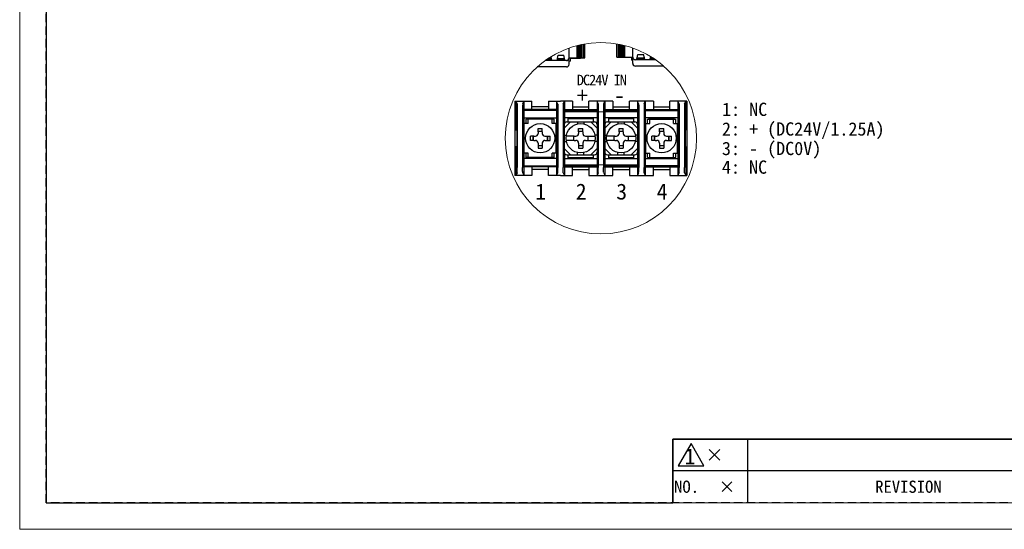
# Model space of a CAD drawing. Header units: millimetres. Extents: x 313 to 928, y 5 to 290.
# Tile 1 of 9: x 525 to 710, y 5 to 101. Entities that reach past the tile are written whole.
import ezdxf
from ezdxf.enums import TextEntityAlignment as Align

# ---------------------------------------------------------------- set-up
doc = ezdxf.new("R2010")
doc.units = ezdxf.units.MM
doc.header["$LTSCALE"] = 0.25
doc.linetypes.add('HIDDEN', pattern=[9.525, 6.35, -3.175])
doc.layers.add('AM_0 プロファイル（中）', color=7, linetype='Continuous')
doc.layers.add('FORM', color=7, linetype='Continuous')
for name, color, linetype, lineweight in [('DIMENSION', 6, 'Continuous', 9), ('OUTPUT HARNESS', 7, 'Continuous', 20), ('PANEL', 7, 'Continuous', 20), ('TXT1', 5, 'Continuous', 15)]:
    doc.layers.add(name, color=color, linetype=linetype, lineweight=lineweight)
doc.layers.add('EMPTY LINE', color=252, linetype='Continuous', lineweight=0, plot=False)
doc.styles.get("Standard").update_dxf_attribs({"font": 'arial.ttf'})
doc.styles.add('takachi1', font='msgothic.ttc', dxfattribs={"height": 2.5})
doc.styles.add('VS Standard', font='msgothic.ttc', dxfattribs={"height": 3})
doc.styles.add('VS Standard(小)', font='txt', dxfattribs={"height": 2.4})

# ---------------------------------------------------------------- blocks, each defined once
blk = doc.blocks.new('表題欄金物用_ver2.0.0')
at = {"layer": 'FORM', "color": 0}
for p, q in [((-272, 23), (-286, 23)), ((-286, 23), (-286, 17)), ((-211, 23), (-272, 23)), ((-272, 23), (-272, 17)), ((-279.19, 21), (-277.19, 19)), ((-279.19, 19), (-277.19, 21)), ((-286, 17), (-286, 11)), ((-272, 17), (-286, 17)), ((-272, 17), (-272, 11)), ((-211, 17), (-272, 17))]:
    blk.add_line(p, q, dxfattribs=at)
at = {"layer": 'FORM', "color": 0, "lineweight": 15}
blk.add_line((-191, 11), (-286, 11), dxfattribs=at)
at = {"layer": 'FORM', "color": 0}
blk.add_lwpolyline([(-282.58, 22.13), (-285.01, 17.93), (-280.16, 17.93)], close=True, dxfattribs=at)
at = {"layer": 'FORM', "color": 0, "insert": (-282.79, 19.73), "char_height": 3, "attachment_point": 5, "style": 'VS Standard'}
blk.add_mtext('1', dxfattribs=at)
at = {"layer": 'FORM', "color": 0, "char_height": 2.3, "attachment_point": 5, "style": 'VS Standard'}
for s, insert, width in [('NO.', (-283.44, 14), 14), ('\\pxi-3,l4,t4;×^I', (-276.99, 14), 14), ('REVISION', (-241.67, 14), 46)]:
    blk.add_mtext(s, dxfattribs=dict(at, insert=insert, width=width))
at = {"layer": 'FORM', "color": 0}
for tag, height, style, p in [('材料', 2.8, 'VS Standard', (-133, 38.5)), ('一般面取', 2.8, 'VS Standard', (-57, 38.5)), ('処理', 2.8, 'VS Standard', (-133, 34.5)), ('仕上', 2.8, 'VS Standard', (-57, 34.5)), ('処理接点', 2.8, 'VS Standard', (-133, 30.5)), ('偏芯', 2.8, 'VS Standard', (-57, 30.5)), ('一般公差', 2.4, 'VS Standard(小)', (-106, 26.31)), ('適用（機種名）', 3.6, 'VS Standard', (-44.75, 24.75)), ('角度', 2.4, 'VS Standard(小)', (-106, 21.94)), ('SCALE', 2.4, 'VS Standard(小)', (-106, 17.56)), ('NAME', 3.5, 'VS Standard', (-44.75, 18.5)), ('DRAW_NO.', 3.5, 'VS Standard', (-44.75, 13.5)), ('DATE', 2.4, 'VS Standard(小)', (-106, 13.19))]:
    blk.add_attdef(tag, text='', height=height, dxfattribs=dict(at, style=style)).set_placement(p, align=Align.MIDDLE_CENTER)
at = {"layer": 'FORM', "color": 0, "style": 'VS Standard'}
for tag, p in [('APPROVED', (-182.5, 15.06)), ('CHECKED', (-167.5, 15.18)), ('DESIGNED', (-152.5, 15.09)), ('DRAWN', (-137.5, 15.23))]:
    blk.add_attdef(tag, text='', height=4.5, dxfattribs=at).set_placement(p, align=Align.BOTTOM_CENTER)

msp = doc.modelspace()

# ---------------------------------------------------------------- linework, layer by layer
at = {"layer": 'AM_0 プロファイル（中）'}
for p, q in [((618.2405, 85.622), (621.4505, 85.622)), ((618.2405, 85.622), (618.2405, 71.622)), ((618.4555, 85.622), (618.4555, 80.222)), ((619.9255, 85.622), (619.9255, 80.222)), ((621.4505, 84.022), (621.4505, 85.622)), ((624.5505, 85.622), (624.5505, 84.022)), ((624.5505, 85.622), (626.8105, 85.622)), ((626.0755, 85.622), (626.0755, 80.222)), ((629.0705, 85.622), (626.8105, 85.622)), ((627.5455, 85.622), (627.5455, 81.3781)), ((629.0705, 85.622), (629.0705, 84.022)), ((632.1705, 84.022), (632.1705, 85.622)), ((634.4305, 85.622), (632.1705, 85.622)), ((633.6955, 85.622), (633.6955, 81.3781)), ((636.6905, 85.622), (634.4305, 85.622)), ((635.1655, 85.622), (635.1655, 81.3781)), ((636.6905, 85.622), (636.6905, 84.022)), ((639.7905, 84.022), (639.7905, 85.622)), ((642.0505, 85.622), (639.7905, 85.622)), ((641.3155, 85.622), (641.3155, 81.3781)), ((644.3105, 85.622), (642.0505, 85.622)), ((642.7855, 85.622), (642.7855, 80.222)), ((644.3105, 85.622), (644.3105, 84.022)), ((647.4105, 84.022), (647.4105, 85.622)), ((650.6205, 85.622), (647.4105, 85.622)), ((648.9355, 85.622), (648.9355, 80.222)), ((650.4055, 85.622), (650.4055, 80.222)), ((650.6205, 85.622), (650.6205, 71.622)), ((618.4555, 84.022), (618.2405, 84.022)), ((618.4555, 83.822), (618.2405, 83.822)), ((626.0755, 84.022), (619.9255, 84.022)), ((626.0755, 83.822), (619.9255, 83.822)), ((624.5505, 84.522), (621.4505, 84.522)), ((627.5455, 84.022), (633.6955, 84.022)), ((627.5455, 83.822), (633.6955, 83.822)), ((629.0705, 84.522), (632.1705, 84.522)), ((635.1655, 84.022), (641.3155, 84.022)), ((635.1655, 83.822), (641.3155, 83.822)), ((636.6905, 84.522), (639.7905, 84.522)), ((642.7855, 84.022), (648.9355, 84.022)), ((642.7855, 83.822), (648.9355, 83.822)), ((644.3105, 84.522), (647.4105, 84.522)), ((650.4055, 84.022), (650.6205, 84.022)), ((650.4055, 83.822), (650.6205, 83.822)), ((618.2405, 80.222), (618.5805, 80.222)), ((618.5805, 80.222), (618.5805, 77.022)), ((620.0005, 80.222), (619.8005, 80.222)), ((619.8005, 80.222), (619.8005, 77.022)), ((626.0005, 80.222), (626.2005, 80.222)), ((626.2005, 80.222), (626.2005, 77.022)), ((627.5205, 80.222), (627.4205, 80.222)), ((627.4205, 80.222), (627.4205, 77.022)), ((633.7205, 80.222), (633.8205, 80.222)), ((633.8205, 80.222), (633.8205, 77.022)), ((635.1405, 80.222), (635.0405, 80.222)), ((635.0405, 80.222), (635.0405, 77.022)), ((641.3405, 80.222), (641.4405, 80.222)), ((641.4405, 80.222), (641.4405, 77.022)), ((642.8605, 80.222), (642.6605, 80.222)), ((642.6605, 80.222), (642.6605, 77.022)), ((648.8605, 80.222), (649.0605, 80.222)), ((649.0605, 80.222), (649.0605, 77.022)), ((650.6205, 80.222), (650.2805, 80.222)), ((650.2805, 80.222), (650.2805, 77.022)), ((618.5805, 77.022), (618.2405, 77.022)), ((618.4555, 77.022), (618.4555, 71.622)), ((619.8005, 77.022), (620.0005, 77.022)), ((619.9255, 77.022), (619.9255, 71.622)), ((626.2005, 77.022), (626.0005, 77.022)), ((626.0755, 77.022), (626.0755, 71.622)), ((627.4205, 77.022), (627.5205, 77.022)), ((633.8205, 77.022), (633.7205, 77.022)), ((635.0405, 77.022), (635.1405, 77.022)), ((641.4405, 77.022), (641.3405, 77.022)), ((642.6605, 77.022), (642.8605, 77.022)), ((642.7855, 77.022), (642.7855, 71.622)), ((649.0605, 77.022), (648.8605, 77.022)), ((648.9355, 77.022), (648.9355, 71.622)), ((650.2805, 77.022), (650.6205, 77.022)), ((650.4055, 77.022), (650.4055, 71.622)), ((627.5455, 75.8659), (627.5455, 71.622)), ((633.6955, 75.8659), (633.6955, 71.622)), ((635.1655, 75.8659), (635.1655, 71.622)), ((641.3155, 75.8659), (641.3155, 71.622)), ((618.4555, 73.422), (618.2405, 73.422)), ((618.2405, 73.222), (618.4555, 73.222)), ((619.9255, 73.422), (626.0755, 73.422)), ((626.0755, 73.222), (619.9255, 73.222)), ((621.4505, 73.222), (621.4505, 71.622)), ((624.5505, 72.722), (621.4505, 72.722)), ((624.5505, 71.622), (624.5505, 73.222)), ((633.6955, 73.422), (627.5455, 73.422)), ((627.5455, 73.222), (633.6955, 73.222)), ((629.0705, 71.622), (629.0705, 73.222)), ((629.0705, 72.722), (632.1705, 72.722)), ((632.1705, 73.222), (632.1705, 71.622)), ((641.3155, 73.422), (635.1655, 73.422)), ((635.1655, 73.222), (641.3155, 73.222)), ((636.6905, 71.622), (636.6905, 73.222)), ((636.6905, 72.722), (639.7905, 72.722)), ((639.7905, 73.222), (639.7905, 71.622)), ((648.9355, 73.422), (642.7855, 73.422)), ((642.7855, 73.222), (648.9355, 73.222)), ((644.3105, 71.622), (644.3105, 73.222)), ((644.3105, 72.722), (647.4105, 72.722)), ((647.4105, 73.222), (647.4105, 71.622)), ((650.4055, 73.422), (650.6205, 73.422)), ((650.6205, 73.222), (650.4055, 73.222)), ((621.4505, 71.622), (618.2405, 71.622)), ((626.8105, 71.622), (624.5505, 71.622)), ((626.8105, 71.622), (629.0705, 71.622)), ((632.1705, 71.622), (634.4305, 71.622)), ((634.4305, 71.622), (636.6905, 71.622)), ((639.7905, 71.622), (642.0505, 71.622)), ((642.0505, 71.622), (644.3105, 71.622)), ((647.4105, 71.622), (650.6205, 71.622))]:
    msp.add_line(p, q, dxfattribs=at)
at = {"layer": 'AM_0 プロファイル（中）', "color": 0}
for p, q in [((618.6612, 85.1178), (618.4555, 85.622)), ((619.7197, 85.1178), (619.9255, 85.622)), ((626.2812, 85.1178), (626.0755, 85.622)), ((627.3397, 85.1178), (627.5455, 85.622)), ((633.9012, 85.1178), (633.6955, 85.622)), ((634.9597, 85.1178), (635.1655, 85.622)), ((641.5212, 85.1178), (641.3155, 85.622)), ((642.5797, 85.1178), (642.7855, 85.622)), ((649.1412, 85.1178), (648.9355, 85.622)), ((650.1997, 85.1178), (650.4055, 85.622)), ((618.6612, 72.1262), (618.4555, 71.622)), ((619.7197, 72.1262), (619.9255, 71.622)), ((626.2812, 72.1262), (626.0755, 71.622)), ((627.3397, 72.1262), (627.5455, 71.622)), ((633.9012, 72.1262), (633.6955, 71.622)), ((634.9597, 72.1262), (635.1655, 71.622)), ((641.5212, 72.1262), (641.3155, 71.622)), ((642.5797, 72.1262), (642.7855, 71.622)), ((649.1412, 72.1262), (648.9355, 71.622)), ((650.1997, 72.1262), (650.4055, 71.622))]:
    msp.add_line(p, q, dxfattribs=at)
at = {"layer": 'AM_0 プロファイル（中）', "color": 0, "linetype": 'Continuous'}
for p, q in [((618.6905, 84.122), (618.6905, 73.122)), ((619.6905, 84.122), (619.6905, 73.122)), ((626.3105, 84.122), (626.3105, 73.122)), ((627.3105, 84.122), (627.3105, 73.122)), ((633.9305, 84.122), (633.9305, 73.122)), ((634.9305, 84.122), (634.9305, 73.122)), ((641.5505, 84.122), (641.5505, 73.122)), ((642.5505, 84.122), (642.5505, 73.122)), ((649.1705, 84.122), (649.1705, 73.122)), ((650.1705, 84.122), (650.1705, 73.122))]:
    msp.add_line(p, q, dxfattribs=at)
at = {"layer": 'AM_0 プロファイル（中）', "ltscale": 0.5}
for p, q in [((619.9255, 82.447), (626.0755, 82.447)), ((625.6505, 82.222), (620.3505, 82.222)), ((620.3505, 81.422), (620.3505, 82.222)), ((620.6755, 82.447), (620.6755, 82.2159)), ((620.6755, 82.272), (625.3255, 82.272)), ((620.7505, 81.422), (620.7505, 82.222)), ((625.2505, 81.422), (625.2505, 82.222)), ((625.3255, 82.2295), (625.3255, 82.447)), ((625.6505, 81.422), (625.6505, 82.222)), ((628.7205, 81.722), (627.5205, 80.522)), ((633.6955, 82.447), (627.5455, 82.447)), ((628.0205, 81.722), (633.2205, 81.722)), ((628.2955, 81.715), (628.2955, 82.447)), ((632.9455, 82.272), (628.2955, 82.272)), ((630.0205, 81.722), (630.0205, 81.3058)), ((631.2205, 81.722), (631.2205, 81.3058)), ((633.7205, 80.522), (632.5205, 81.722)), ((632.9455, 82.447), (632.9455, 81.7215)), ((636.3405, 81.722), (635.1405, 80.522)), ((641.3155, 82.447), (635.1655, 82.447)), ((635.6405, 81.722), (640.8405, 81.722)), ((635.9155, 81.715), (635.9155, 82.447)), ((640.5655, 82.272), (635.9155, 82.272)), ((637.6405, 81.722), (637.6405, 81.3058)), ((638.8405, 81.722), (638.8405, 81.3058)), ((641.3405, 80.522), (640.1405, 81.722)), ((640.5655, 82.447), (640.5655, 81.7215)), ((648.9355, 82.447), (642.7855, 82.447)), ((643.2105, 82.222), (648.5105, 82.222)), ((643.2105, 81.422), (643.2105, 82.222)), ((643.5355, 82.2295), (643.5355, 82.447)), ((648.1855, 82.272), (643.5355, 82.272)), ((643.6105, 81.422), (643.6105, 82.222)), ((648.1105, 81.422), (648.1105, 82.222)), ((648.1855, 82.447), (648.1855, 82.2159)), ((648.5105, 81.422), (648.5105, 82.222)), ((620.0005, 75.822), (620.0005, 81.422)), ((620.7505, 81.422), (620.0005, 81.422)), ((622.6005, 79.822), (622.6005, 80.472)), ((622.6005, 80.472), (623.4005, 80.472)), ((622.6005, 79.972), (623.4005, 79.972)), ((622.6005, 79.822), (622.6005, 79.522)), ((623.4005, 79.822), (623.4005, 80.472)), ((623.4005, 79.822), (623.4005, 79.522)), ((626.0005, 81.422), (625.2505, 81.422)), ((626.0005, 75.822), (626.0005, 81.422)), ((627.5205, 81.222), (627.5205, 76.022)), ((630.2205, 79.822), (630.2205, 80.472)), ((630.2205, 80.472), (631.0205, 80.472)), ((630.2205, 79.972), (631.0205, 79.972)), ((630.2205, 79.822), (630.2205, 79.522)), ((631.0205, 79.822), (631.0205, 80.472)), ((631.0205, 79.822), (631.0205, 79.522)), ((633.7205, 81.222), (633.7205, 76.022)), ((635.1405, 81.222), (635.1405, 76.022)), ((637.8405, 79.822), (637.8405, 80.472)), ((637.8405, 80.472), (638.6405, 80.472)), ((637.8405, 79.972), (638.6405, 79.972)), ((637.8405, 79.822), (637.8405, 79.522)), ((638.6405, 79.822), (638.6405, 80.472)), ((638.6405, 79.822), (638.6405, 79.522)), ((641.3405, 81.222), (641.3405, 76.022)), ((642.8605, 75.822), (642.8605, 81.422)), ((642.8605, 81.422), (643.6105, 81.422)), ((645.4605, 79.822), (645.4605, 80.472)), ((645.4605, 80.472), (646.2605, 80.472)), ((645.4605, 79.972), (646.2605, 79.972)), ((645.4605, 79.822), (645.4605, 79.522)), ((646.2605, 79.822), (646.2605, 80.472)), ((646.2605, 79.822), (646.2605, 79.522)), ((648.1105, 81.422), (648.8605, 81.422)), ((648.8605, 75.822), (648.8605, 81.422)), ((621.8005, 79.022), (621.1505, 79.022)), ((621.1505, 78.222), (621.1505, 79.022)), ((621.8005, 78.222), (621.1505, 78.222)), ((621.6505, 79.022), (621.6505, 78.222)), ((621.6505, 78.222), (621.6505, 79.022)), ((621.8005, 79.022), (622.1005, 79.022)), ((621.8005, 79.022), (622.1005, 79.022)), ((621.8005, 78.222), (622.1005, 78.222)), ((621.8005, 78.222), (622.1005, 78.222)), ((623.9005, 79.022), (624.2005, 79.022)), ((623.9005, 79.022), (624.2005, 79.022)), ((623.9005, 78.222), (624.2005, 78.222)), ((623.9005, 78.222), (624.2005, 78.222)), ((624.2005, 79.022), (624.8505, 79.022)), ((624.2005, 78.222), (624.8505, 78.222)), ((624.3505, 79.022), (624.3505, 78.222)), ((624.3505, 78.222), (624.3505, 79.022)), ((624.8505, 78.222), (624.8505, 79.022)), ((627.5205, 79.222), (627.9367, 79.222)), ((627.5205, 78.022), (627.9367, 78.022)), ((629.4205, 79.022), (627.8997, 79.022)), ((629.4205, 78.222), (627.8997, 78.222)), ((629.2705, 79.022), (629.2705, 78.222)), ((629.4205, 79.022), (629.7205, 79.022)), ((629.4205, 78.222), (629.7205, 78.222)), ((631.5205, 79.022), (631.8205, 79.022)), ((631.5205, 78.222), (631.8205, 78.222)), ((631.8205, 79.022), (633.3412, 79.022)), ((631.8205, 78.222), (633.3412, 78.222)), ((631.9705, 79.022), (631.9705, 78.222)), ((633.7205, 79.222), (633.3042, 79.222)), ((633.7205, 78.022), (633.3042, 78.022)), ((635.1405, 79.222), (635.5567, 79.222)), ((635.1405, 78.022), (635.5567, 78.022)), ((637.0405, 79.022), (635.5197, 79.022)), ((637.0405, 78.222), (635.5197, 78.222)), ((636.8905, 79.022), (636.8905, 78.222)), ((637.0405, 79.022), (637.3405, 79.022)), ((637.0405, 78.222), (637.3405, 78.222)), ((639.1405, 79.022), (639.4405, 79.022)), ((639.1405, 78.222), (639.4405, 78.222)), ((639.4405, 79.022), (640.9612, 79.022)), ((639.4405, 78.222), (640.9612, 78.222)), ((639.5905, 79.022), (639.5905, 78.222)), ((641.3405, 79.222), (640.9242, 79.222)), ((641.3405, 78.022), (640.9242, 78.022)), ((644.6605, 79.022), (644.0105, 79.022)), ((644.0105, 78.222), (644.0105, 79.022)), ((644.6605, 78.222), (644.0105, 78.222)), ((644.5105, 79.022), (644.5105, 78.222)), ((644.5105, 78.222), (644.5105, 79.022)), ((644.6605, 79.022), (644.9605, 79.022)), ((644.6605, 79.022), (644.9605, 79.022)), ((644.6605, 78.222), (644.9605, 78.222)), ((644.6605, 78.222), (644.9605, 78.222)), ((646.7605, 79.022), (647.0605, 79.022)), ((646.7605, 79.022), (647.0605, 79.022)), ((646.7605, 78.222), (647.0605, 78.222)), ((646.7605, 78.222), (647.0605, 78.222)), ((647.0605, 79.022), (647.7105, 79.022)), ((647.0605, 78.222), (647.7105, 78.222)), ((647.2105, 79.022), (647.2105, 78.222)), ((647.2105, 78.222), (647.2105, 79.022)), ((647.7105, 78.222), (647.7105, 79.022)), ((622.6005, 77.722), (622.6005, 77.422)), ((622.6005, 77.422), (622.6005, 76.772)), ((622.6005, 77.272), (623.4005, 77.272)), ((622.6005, 76.772), (623.4005, 76.772)), ((623.4005, 77.722), (623.4005, 77.422)), ((623.4005, 77.422), (623.4005, 76.772)), ((627.5205, 76.722), (628.7205, 75.522)), ((630.2205, 77.722), (630.2205, 77.422)), ((630.2205, 77.422), (630.2205, 76.772)), ((630.2205, 77.272), (631.0205, 77.272)), ((630.2205, 76.772), (631.0205, 76.772)), ((631.0205, 77.722), (631.0205, 77.422)), ((631.0205, 77.422), (631.0205, 76.772)), ((632.5205, 75.522), (633.7205, 76.722)), ((635.1405, 76.722), (636.3405, 75.522)), ((637.8405, 77.722), (637.8405, 77.422)), ((637.8405, 77.422), (637.8405, 76.772)), ((637.8405, 77.272), (638.6405, 77.272)), ((637.8405, 76.772), (638.6405, 76.772)), ((638.6405, 77.722), (638.6405, 77.422)), ((638.6405, 77.422), (638.6405, 76.772)), ((640.1405, 75.522), (641.3405, 76.722)), ((645.4605, 77.722), (645.4605, 77.422)), ((645.4605, 77.422), (645.4605, 76.772)), ((645.4605, 77.272), (646.2605, 77.272)), ((645.4605, 76.772), (646.2605, 76.772)), ((646.2605, 77.722), (646.2605, 77.422)), ((646.2605, 77.422), (646.2605, 76.772)), ((626.0755, 74.797), (619.9255, 74.797)), ((620.7505, 75.822), (620.0005, 75.822)), ((620.3505, 75.022), (620.3505, 75.822)), ((625.6505, 75.022), (620.3505, 75.022)), ((620.6755, 75.0181), (620.6755, 74.797)), ((625.3255, 74.972), (620.6755, 74.972)), ((620.7505, 75.022), (620.7505, 75.822)), ((626.0005, 75.822), (625.2505, 75.822)), ((625.2505, 75.022), (625.2505, 75.822)), ((625.3255, 74.797), (625.3255, 75.0104)), ((625.6505, 75.022), (625.6505, 75.822)), ((627.5455, 74.797), (633.6955, 74.797)), ((628.0205, 75.522), (633.2205, 75.522)), ((628.2955, 74.797), (628.2955, 75.521)), ((628.2955, 74.972), (632.9455, 74.972)), ((630.0205, 75.522), (630.0205, 75.9383)), ((631.2205, 75.522), (631.2205, 75.9383)), ((632.9455, 75.521), (632.9455, 74.797)), ((635.1655, 74.797), (641.3155, 74.797)), ((635.6405, 75.522), (640.8405, 75.522)), ((635.9155, 74.797), (635.9155, 75.521)), ((635.9155, 74.972), (640.5655, 74.972)), ((637.6405, 75.522), (637.6405, 75.9383)), ((638.8405, 75.522), (638.8405, 75.9383)), ((640.5655, 75.521), (640.5655, 74.797)), ((642.7855, 74.797), (648.9355, 74.797)), ((642.8605, 75.822), (643.6105, 75.822)), ((643.2105, 75.022), (643.2105, 75.822)), ((643.2105, 75.022), (648.5105, 75.022)), ((643.5355, 74.797), (643.5355, 75.0104)), ((643.5355, 74.972), (648.1855, 74.972)), ((643.6105, 75.022), (643.6105, 75.822)), ((648.1105, 75.022), (648.1105, 75.822)), ((648.1105, 75.822), (648.8605, 75.822)), ((648.1855, 75.0181), (648.1855, 74.797)), ((648.5105, 75.022), (648.5105, 75.822))]:
    msp.add_line(p, q, dxfattribs=at)
for centre in [(623.0005, 78.622), (630.6205, 78.622), (638.2405, 78.622), (645.8605, 78.622)]:
    msp.add_circle(centre, 2.75, dxfattribs=at)
for centre, start, end in [((628.0205, 81.222), 89.999982, 179.999964), ((633.2205, 81.222), 0, 89.999982), ((635.6405, 81.222), 89.999982, 179.999964), ((640.8405, 81.222), 0, 89.999982), ((622.1005, 79.522), 270.000018, 0), ((622.1005, 77.722), 0, 89.999982), ((623.9005, 79.522), 179.999964, 270.000001), ((623.9005, 77.722), 89.999982, 179.999964), ((629.7205, 79.522), 270.000018, 0), ((629.7205, 77.722), 0, 89.999982), ((631.5205, 79.522), 179.999964, 270.000001), ((631.5205, 77.722), 89.999982, 179.999964), ((637.3405, 79.522), 270.000018, 0), ((637.3405, 77.722), 0, 89.999982), ((639.1405, 79.522), 179.999964, 270.000001), ((639.1405, 77.722), 89.999982, 179.999964), ((644.9605, 79.522), 270.000018, 0), ((644.9605, 77.722), 0, 89.999982), ((646.7605, 79.522), 179.999964, 270.000001), ((646.7605, 77.722), 89.999982, 179.999964), ((628.0205, 76.022), 179.999964, 270.000001), ((633.2205, 76.022), 270.000018, 0), ((635.6405, 76.022), 179.999964, 270.000001), ((640.8405, 76.022), 270.000018, 0)]:
    msp.add_arc(centre, 0.5, start, end, dxfattribs=at)
at = {"layer": 'AM_0 プロファイル（中）', "color": 0, "extrusion": (0, 0, -1)}
for centre, major_axis in [((618.6583, 84.122), (0, -1)), ((626.2783, 84.122), (0, -1)), ((633.8983, 84.122), (0, -1)), ((641.5183, 84.122), (0, -1)), ((649.1383, 84.122), (0, -1)), ((619.7227, 73.122), (0, 1)), ((627.3427, 73.122), (0, 1)), ((634.9627, 73.122), (0, 1)), ((642.5827, 73.122), (0, 1)), ((650.2027, 73.122), (0, 1))]:
    msp.add_ellipse(centre, major_axis=major_axis, ratio=0.03219178, start_param=3.23353226, end_param=4.71238898, dxfattribs=at)
at = {"layer": 'AM_0 プロファイル（中）', "color": 0}
for centre, major_axis in [((619.7227, 84.122), (0, -1)), ((627.3427, 84.122), (0, -1)), ((634.9627, 84.122), (0, -1)), ((642.5827, 84.122), (0, -1)), ((650.2027, 84.122), (0, -1)), ((618.6583, 73.122), (0, 1)), ((626.2783, 73.122), (0, 1)), ((633.8983, 73.122), (0, 1)), ((641.5183, 73.122), (0, 1)), ((649.1383, 73.122), (0, 1))]:
    msp.add_ellipse(centre, major_axis=major_axis, ratio=0.03219178, start_param=3.23353226, end_param=4.71238898, dxfattribs=at)
at = {"layer": 'DIMENSION'}
msp.add_circle((634.4305, 78.622), 18, dxfattribs=at)
at = {"layer": 'EMPTY LINE'}
for p, q in [((525, 290), (525, 5)), ((525, 5), (928, 5))]:
    msp.add_line(p, q, dxfattribs=at)
at = {"layer": 'FORM', "linetype": 'HIDDEN'}
msp.add_lwpolyline([(530, 285), (923, 285), (923, 10), (530, 10)], close=True, dxfattribs=at)
at = {"layer": 'FORM'}
msp.add_lwpolyline([(530, 285), (530, 10), (648, 10), (648, 22), (743, 22), (743, 39.5), (923, 39.5), (923, 285), (530, 285)], close=True, dxfattribs=at)
at = {"layer": 'OUTPUT HARNESS', "linetype": 'Continuous', "lineweight": 25}
for p, q in [((628.4305, 92.545), (628.4305, 95.5926)), ((629.9305, 93.745), (629.9305, 96.0504)), ((630.1835, 93.745), (630.1835, 96.1138)), ((630.4211, 93.745), (630.4211, 96.1698)), ((630.6586, 93.745), (630.6586, 96.2224)), ((630.8566, 93.745), (630.8566, 96.2637)), ((631.147, 93.745), (631.147, 96.32)), ((631.4305, 93.745), (631.4305, 96.3703)), ((637.4305, 93.9006), (637.4305, 96.3703)), ((637.4305, 93.9006), (637.4305, 96.3703)), ((637.714, 93.9006), (637.714, 96.32)), ((638.0043, 93.9006), (638.0043, 96.2637)), ((638.2023, 93.9006), (638.2023, 96.2224)), ((638.4399, 93.9006), (638.4399, 96.1698)), ((638.6774, 93.9006), (638.6774, 96.1138)), ((638.9305, 93.9006), (638.9305, 96.0504)), ((640.4305, 92.7006), (640.4305, 95.5926)), ((627.9305, 93.245), (623.9343, 93.245)), ((624.2331, 93.4549), (625.1064, 93.4549)), ((624.4836, 93.624), (625.1064, 93.624)), ((625.1064, 93.624), (625.0208, 93.9667)), ((625.1064, 93.4549), (625.1064, 93.624)), ((625.2825, 93.245), (625.1064, 93.4549)), ((626.0784, 93.245), (626.2545, 93.4549)), ((626.2545, 93.624), (626.4095, 94.2443)), ((626.2545, 93.4549), (626.2545, 93.624)), ((626.2545, 93.624), (627.6064, 93.624)), ((626.2545, 93.4549), (627.6064, 93.4549)), ((626.4095, 94.2443), (627.4514, 94.2443)), ((627.6064, 93.624), (627.4514, 94.2443)), ((627.6064, 93.4549), (627.6064, 93.624)), ((627.7825, 93.245), (627.6064, 93.4549)), ((628.4305, 93.745), (631.4305, 93.745)), ((637.4305, 93.9006), (640.4305, 93.9006)), ((644.7064, 93.4006), (640.9305, 93.4006)), ((641.0784, 93.4006), (641.2545, 93.6104)), ((641.2545, 93.7796), (641.4095, 94.3998)), ((641.2545, 93.6104), (641.2545, 93.7796)), ((641.2545, 93.7796), (642.6064, 93.7796)), ((641.2545, 93.6104), (642.6064, 93.6104)), ((641.4095, 94.3998), (642.4514, 94.3998)), ((642.6064, 93.7796), (642.4514, 94.3998)), ((642.6064, 93.6104), (642.6064, 93.7796)), ((642.7825, 93.4006), (642.6064, 93.6104)), ((643.5784, 93.4006), (643.7545, 93.6104)), ((643.7545, 93.7796), (643.8064, 93.9873)), ((643.7545, 93.6104), (643.7545, 93.7796)), ((643.7545, 93.7796), (644.1386, 93.7796)), ((643.7545, 93.6104), (644.3978, 93.6104)), ((627.9305, 92.045), (622.4378, 92.045)), ((646.2467, 92.2006), (640.9305, 92.2006))]:
    msp.add_line(p, q, dxfattribs=at)
for centre, start, end in [((627.9305, 93.745), 270, 0), ((640.9305, 93.9006), 180, 270), ((640.9305, 92.7006), 180, 270), ((627.9305, 92.545), 270, 0)]:
    msp.add_arc(centre, 0.5, start, end, dxfattribs=at)
at = {"layer": 'PANEL'}
for p, q in [((628.4305, 93.145), (628.6812, 93.145)), ((628.4305, 93.145), (628.6812, 93.145)), ((628.6812, 93.645), (628.6812, 93.145)), ((630.5812, 93.645), (628.6812, 93.645)), ((628.6812, 93.645), (628.6812, 93.145)), ((630.5812, 93.645), (628.6812, 93.645)), ((630.5812, 93.745), (630.5812, 93.645)), ((630.5812, 93.745), (630.5812, 93.645)), ((638.2812, 93.8006), (638.2812, 93.9006)), ((638.2812, 93.8006), (638.2812, 93.9006)), ((640.1812, 93.8006), (638.2812, 93.8006)), ((640.1812, 93.8006), (638.2812, 93.8006)), ((640.1812, 93.3006), (640.1812, 93.8006)), ((640.1812, 93.3006), (640.1812, 93.8006)), ((640.1812, 93.3006), (640.4305, 93.3006)), ((640.1812, 93.3006), (640.4305, 93.3006))]:
    msp.add_line(p, q, dxfattribs=at)
msp.add_lwpolyline([(627.4305, 83.622), (641.4305, 83.622), (641.4305, 73.622), (627.4305, 73.622)], close=True, dxfattribs=at)

# ---------------------------------------------------------------- block references
at = {"layer": 'FORM'}
msp.add_blockref('表題欄金物用_ver2.0.0', (934, -1), dxfattribs=at)

# ---------------------------------------------------------------- texts
at = {"layer": 'PANEL', "color": 5, "insert": (634.5065, 89.5782), "char_height": 2, "width": 23.61794, "attachment_point": 5, "style": 'takachi1'}
msp.add_mtext('\\T0.8;DC24V IN', dxfattribs=at)
at = {"layer": 'PANEL', "color": 5, "char_height": 3, "width": 0.745173, "attachment_point": 8}
for s, insert in [('\\fＭＳ ゴシック|b0|i0|c128;+', (630.9305, 85.2135)), ('\\fＭＳ ゴシック|b0|i0|c128;-', (637.9305, 85.2135))]:
    msp.add_mtext(s, dxfattribs=dict(at, insert=insert))
at = {"layer": 'TXT1', "style": 'takachi1'}
for s, height, p in [('1: NC', 2.5, (657.2396, 82.8211)), ('2: + (DC24V/1.25A)', 2.5, (657.2179, 79.1223)), ('3: - (DC0V)', 2.5, (657.2179, 75.4533)), ('4: NC', 2.5, (657.2179, 71.9447)), ('1', 3, (622.0782, 67.0879)), ('2', 3, (629.6982, 67.0879)), ('3', 3, (637.3182, 67.0879)), ('4', 3, (644.9382, 67.0879))]:
    msp.add_text(s, height=height, dxfattribs=at).set_placement(p)

doc.saveas('drawing.dxf')
